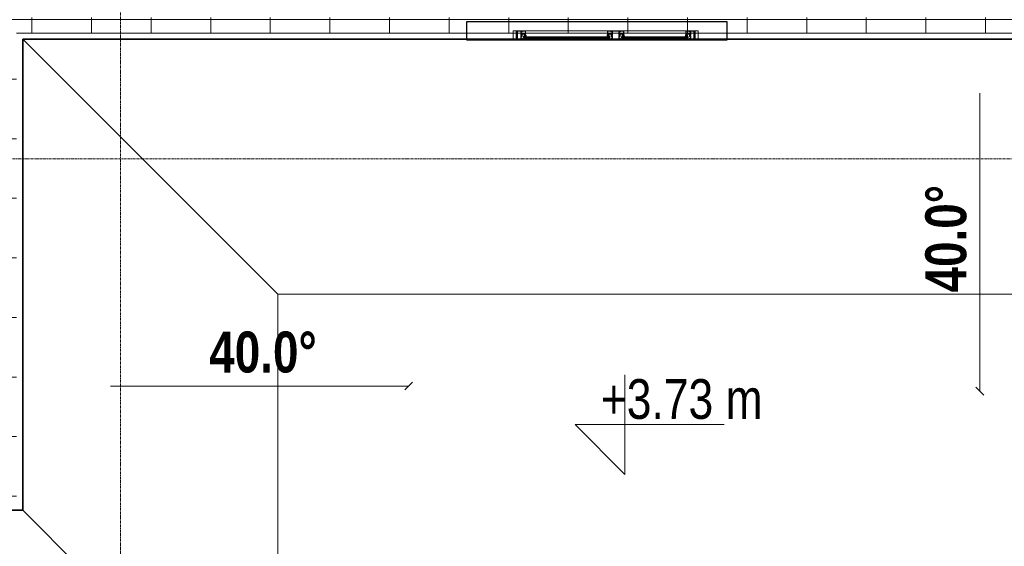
# Model space of a CAD drawing. Header units: millimetres. Extents: x -57334 to 14098, y -25409 to 16656.
# Tile 11 of 50: x -30341 to -25389, y -13143 to -10494. Entities that reach past the tile are written whole.
import ezdxf

# ---------------------------------------------------------------- set-up
doc = ezdxf.new("R2010")
doc.units = ezdxf.units.MM
doc.linetypes.add('Linia siatki', pattern=[22.225, 12.7, -3.175, 3.175, -3.175])
for name, color, linetype, lineweight in [('A-DETL-GENF', 7, 'Continuous', 5), ('A-GLAZ', 7, 'Continuous', 5), ('A-ROOF', 7, 'Continuous', 5), ('A-ROOF-PATT', 7, 'Continuous', 35), ('A-WALL', 7, 'Continuous', 5), ('G-ANNO-DIMS', 7, 'Continuous', 5), ('G-IMPT', 7, 'Continuous', 5), ('S-GRID', 7, 'Continuous', 5)]:
    doc.layers.add(name, color=color, linetype=linetype, lineweight=lineweight)
doc.styles.add('Arial_2', font='arial.ttf', dxfattribs={"width": 0.8, "height": 200})
doc.styles.add('Arial_B', font='arialbd.ttf', dxfattribs={"width": 0.8, "height": 206.349206})

# ---------------------------------------------------------------- blocks, each defined once
blk = doc.blocks.new('Aluprof_MB-45_I_Alu_Window-FIX-4-panel_ENG_R-00495 - 1230 x 1484-1596590-RZUT PIĘTRA II')
at = {"layer": 'A-DETL-GENF'}
for p, q in [((11.3, 0), (-403.3, 0)), ((403.2, 0), (61.1, 0)), ((-400, -30), (6.5, -30)), ((-400, -36), (6.5, -36)), ((6.5, -45), (-400, -45)), ((93.5, -30), (400, -30)), ((93.5, -36), (400, -36)), ((400, -45), (93.5, -45))]:
    blk.add_line(p, q, dxfattribs=at)
at = {"layer": 'A-GLAZ', "color": 55, "true_color": 0xafaf3c}
for p, q in [((-465, 0), (-465, -45)), ((-450, 0), (-465, 0)), ((-450, -45), (-450, 0)), ((450, 0), (465, 0)), ((450, -45), (450, 0)), ((465, 0), (465, -45)), ((-465, -45), (-450, -45)), ((465, -45), (450, -45))]:
    blk.add_line(p, q, dxfattribs=at)
at = {"layer": 'G-IMPT'}
for p, q in [((-412.7, -30), (-412.4, -30)), ((-403.2, -26.3), (-405.1, -26.3)), ((-403, -21.6), (-402.9, -23.3)), ((-401.9, -21.4), (-402.8, -21.4)), ((-402.6, -27.3), (-402.7, -26.8)), ((-402.4, -30), (-400.9, -30)), ((-399.9, -28.3), (-401.1, -22.1)), ((6.4, -28.3), (7.6, -22.1)), ((8.9, -30), (7.4, -30)), ((8.4, -21.4), (9.3, -21.4)), ((9.1, -27.3), (9.2, -26.8)), ((9.5, -21.6), (9.4, -23.3)), ((9.7, -26.3), (11.6, -26.3)), ((19.2, -30), (18.9, -30)), ((80.8, -30), (81.1, -30)), ((90.3, -26.3), (88.4, -26.3)), ((90.5, -21.6), (90.6, -23.3)), ((91.6, -21.4), (90.7, -21.4)), ((90.9, -27.3), (90.8, -26.8)), ((91.1, -30), (92.6, -30)), ((93.6, -28.3), (92.4, -22.1)), ((399.9, -28.3), (401.1, -22.1)), ((402.4, -30), (400.9, -30)), ((401.9, -21.4), (402.8, -21.4)), ((402.6, -27.3), (402.7, -26.8)), ((403, -21.6), (402.9, -23.3)), ((403.2, -26.3), (405.1, -26.3)), ((412.7, -30), (412.4, -30))]:
    blk.add_line(p, q, dxfattribs=at)
at = {"layer": 'G-IMPT', "flags": 128}
for points in [[(-400, -44.5), (-400.5, -45), (-450, -45), (-450, -41.4), (-448.5, -41), (-448, -41), (-448, -43), (-445, -43), (-445, -33.2), (-444.8, -33), (-445, -32.8), (-445, -25), (-448, -25), (-448, -27), (-448.5, -27), (-450, -26.6), (-450, -18.4), (-448.5, -18), (-448, -18), (-448, -20), (-445, -20), (-445, -11.2), (-444.8, -11), (-445, -10.8), (-445, -2), (-448, -2), (-448, -4), (-448.5, -4), (-450, -3.6), (-450, 0), (-421, 0), (-421, -3.6), (-422.5, -4), (-423, -4), (-423, -2), (-426, -2), (-426, -10.8), (-426.2, -11), (-426, -11.2), (-426, -20), (-423, -20), (-423, -18), (-422.5, -18), (-421, -18.4), (-421, -29.1), (-421.2, -29.3), (-422, -29.3), (-422.2, -29.1), (-422.2, -27.8), (-426, -27.8), (-426, -32.8), (-426.2, -33), (-426, -33.2), (-426, -38.3), (-422.2, -38.3), (-422.2, -37), (-422, -36.8), (-421.2, -36.8), (-421, -37), (-421, -39.5), (-421.2, -39.7), (-424.5, -39.7), (-424.5, -41), (-426, -41), (-426, -43.4), (-410, -43.4), (-410, -41), (-411.5, -41), (-411.5, -40), (-408, -40), (-407, -41), (-408.5, -41), (-408.5, -43.5), (-401.5, -43.5), (-401.5, -41), (-403, -41), (-402, -40), (-400, -40)], [(-423.2, -4.2), (-423.3, -3.8), (-423.9, -3.6), (-425, -4.3), (-424.7, -5.2), (-419.8, -5.2), (-419.8, -1.9), (-419.3, -1.4), (-405.4, -1.4), (-404.4, -2.4), (-404.4, -16.3), (-404.9, -16.8), (-422.2, -16.8), (-425.1, -16.8), (-425.5, -17.7), (-423.6, -19.5), (-423.2, -19.4), (-423.2, -17.8), (-421, -17.8), (-404.8, -17.8), (-404.3, -18.3), (-404.3, -20.5), (-405.5, -20.5), (-410.6, -22.4), (-411, -22.9), (-410.9, -23.3), (-410.2, -23.5), (-405.3, -21.7), (-404.5, -21.7), (-404.8, -23.5), (-403.5, -23.5), (-403, -23), (-403, -0.2), (-403.3, 0), (-421, 0), (-421, -4.2)], [(93, -45), (93.5, -44.5), (93.5, -40), (91.5, -40), (90.5, -41), (92, -41), (92, -43.5), (85, -43.5), (85, -41), (86.5, -41), (85.5, -40), (82, -40), (82, -41), (83.5, -41), (83.5, -43.2), (67.5, -43.2), (67.5, -41), (69, -41), (69, -39.7), (72.3, -39.7), (72.5, -39.5), (72.5, -37), (72.3, -36.8), (71.5, -36.8), (71.3, -37), (71.3, -38.3), (67.4, -38.3), (67.4, -33.2), (67.2, -33), (67.4, -32.8), (67.4, -27.8), (71.3, -27.8), (71.3, -29.1), (71.5, -29.3), (72.3, -29.3), (72.5, -29.1), (72.5, -18.4), (71, -18), (70.5, -18), (70.5, -20), (67.5, -20), (67.5, -11.2), (67.3, -11), (67.5, -10.8), (67.5, -2), (70.5, -2), (70.5, -4), (71, -4), (72.5, -3.6), (72.5, 0), (27.5, 0), (27.5, -3.6), (29, -4), (29.5, -4), (29.5, -2), (32.5, -2), (32.5, -10.8), (32.7, -11), (32.5, -11.2), (32.5, -20), (29.5, -20), (29.5, -18), (29, -18), (27.5, -18.4), (27.5, -29.1), (27.7, -29.3), (28.5, -29.3), (28.7, -29.1), (28.7, -27.8), (32.6, -27.8), (32.6, -32.8), (32.8, -33), (32.6, -33.2), (32.6, -38.3), (28.7, -38.3), (28.7, -37), (28.5, -36.8), (27.7, -36.8), (27.5, -37), (27.5, -39.5), (27.7, -39.7), (31, -39.7), (31, -41), (32.5, -41), (32.5, -43.4), (16.5, -43.4), (16.5, -41), (18, -41), (18, -40), (14.5, -40), (13.5, -41), (15, -41), (15, -43.5), (8, -43.5), (8, -41), (9.5, -41), (8.5, -40), (6.5, -40), (6.5, -44.5), (7, -45)], [(29.7, -4.2), (29.8, -3.8), (30.4, -3.6), (31.5, -4.3), (31.2, -5.2), (26.3, -5.2), (26.3, -1.9), (25.8, -1.4), (11.9, -1.4), (10.9, -2.4), (10.9, -16.3), (11.4, -16.8), (28.7, -16.8), (31.6, -16.8), (32, -17.7), (30.1, -19.5), (29.7, -19.4), (29.7, -17.8), (27.5, -17.8), (11.3, -17.8), (10.8, -18.3), (10.8, -20.5), (12, -20.5), (17.1, -22.4), (17.5, -22.9), (17.4, -23.3), (16.7, -23.5), (11.8, -21.7), (11, -21.7), (11.3, -23.5), (10, -23.5), (9.5, -23), (9.5, -0.2), (9.7, 0), (27.5, 0), (27.5, -4.2)], [(70.3, -4.2), (70.2, -3.8), (69.6, -3.6), (68.5, -4.3), (68.8, -5.2), (73.7, -5.2), (73.7, -1.9), (74.2, -1.4), (88.1, -1.4), (89.1, -2.4), (89.1, -16.3), (88.6, -16.8), (71.3, -16.8), (68.4, -16.8), (68, -17.7), (69.9, -19.5), (70.3, -19.4), (70.3, -17.8), (72.5, -17.8), (88.7, -17.8), (89.2, -18.3), (89.2, -20.5), (88, -20.5), (82.9, -22.4), (82.5, -22.9), (82.6, -23.3), (83.3, -23.5), (88.2, -21.7), (89, -21.7), (88.7, -23.5), (90, -23.5), (90.5, -23), (90.5, -0.2), (90.2, 0), (72.5, 0), (72.5, -4.2)], [(400, -44.5), (400.5, -45), (450, -45), (450, -41.4), (448.5, -41), (448, -41), (448, -43), (445, -43), (445, -33.2), (444.8, -33), (445, -32.8), (445, -25), (448, -25), (448, -27), (448.5, -27), (450, -26.6), (450, -18.4), (448.5, -18), (448, -18), (448, -20), (445, -20), (445, -11.2), (444.8, -11), (445, -10.8), (445, -2), (448, -2), (448, -4), (448.5, -4), (450, -3.6), (450, 0), (421, 0), (421, -3.6), (422.5, -4), (423, -4), (423, -2), (426, -2), (426, -10.8), (426.2, -11), (426, -11.2), (426, -20), (423, -20), (423, -18), (422.5, -18), (421, -18.4), (421, -29.1), (421.2, -29.3), (422, -29.3), (422.2, -29.1), (422.2, -27.8), (426, -27.8), (426, -32.8), (426.2, -33), (426, -33.2), (426, -38.3), (422.2, -38.3), (422.2, -37), (422, -36.8), (421.2, -36.8), (421, -37), (421, -39.5), (421.2, -39.7), (424.5, -39.7), (424.5, -41), (426, -41), (426, -43.4), (410, -43.4), (410, -41), (411.5, -41), (411.5, -40), (408, -40), (407, -41), (408.5, -41), (408.5, -43.5), (401.5, -43.5), (401.5, -41), (403, -41), (402, -40), (400, -40)], [(423.2, -4.2), (423.3, -3.8), (423.9, -3.6), (425, -4.3), (424.7, -5.2), (419.8, -5.2), (419.8, -1.9), (419.3, -1.4), (405.4, -1.4), (404.4, -2.4), (404.4, -16.3), (404.9, -16.8), (422.2, -16.8), (425.1, -16.8), (425.5, -17.7), (423.6, -19.5), (423.2, -19.4), (423.2, -17.8), (421, -17.8), (404.8, -17.8), (404.3, -18.3), (404.3, -20.5), (405.5, -20.5), (410.6, -22.4), (411, -22.9), (410.9, -23.3), (410.2, -23.5), (405.3, -21.7), (404.5, -21.7), (404.8, -23.5), (403.5, -23.5), (403, -23), (403, -0.2), (403.2, 0), (421, 0), (421, -4.2)], [(-427.6, -26.8), (-427.1, -26.3), (-422.5, -26.3), (-422.5, -21.5), (-427.1, -21.5), (-427.6, -21), (-427.6, -1.6), (-443.4, -1.6), (-443.4, -21), (-443.9, -21.5), (-448.5, -21.5), (-448.5, -23.5), (-443.9, -23.5), (-443.4, -24), (-443.4, -43.4), (-427.6, -43.4)], [(-406.3, -36.1), (-407.9, -36.1), (-408.7, -36), (-410, -36), (-410.3, -36.3), (-410, -39.7), (-409.7, -40), (-400.3, -40), (-400, -39.7), (-399.7, -36.3), (-400, -36), (-401.3, -36), (-402.1, -36.1), (-403.7, -36.1), (-404.4, -36), (-405.6, -36)], [(12.8, -36.1), (14.4, -36.1), (15.2, -36), (16.5, -36), (16.8, -36.3), (16.5, -39.7), (16.2, -40), (6.8, -40), (6.5, -39.7), (6.2, -36.3), (6.5, -36), (7.8, -36), (8.6, -36.1), (10.2, -36.1), (10.9, -36), (12.1, -36)], [(34.3, -43.2), (65.7, -43.2), (65.7, -26.5), (66.2, -26), (70.7, -26), (70.7, -21.8), (66.2, -21.8), (65.7, -21.3), (65.7, -1.8), (34.3, -1.8), (34.3, -21.3), (33.8, -21.8), (29.3, -21.8), (29.3, -26), (33.8, -26), (34.3, -26.5)], [(87.2, -36.1), (85.6, -36.1), (84.8, -36), (83.5, -36), (83.2, -36.3), (83.5, -39.7), (83.8, -40), (93.2, -40), (93.5, -39.7), (93.8, -36.3), (93.5, -36), (92.2, -36), (91.4, -36.1), (89.8, -36.1), (89.1, -36), (87.9, -36)], [(406.3, -36.1), (407.9, -36.1), (408.7, -36), (410, -36), (410.3, -36.3), (410, -39.7), (409.7, -40), (400.3, -40), (400, -39.7), (399.7, -36.3), (400, -36), (401.3, -36), (402.1, -36.1), (403.7, -36.1), (404.4, -36), (405.6, -36)], [(427.6, -26.8), (427.1, -26.3), (422.5, -26.3), (422.5, -21.5), (427.1, -21.5), (427.6, -21), (427.6, -1.6), (443.4, -1.6), (443.4, -21), (443.9, -21.5), (448.5, -21.5), (448.5, -23.5), (443.9, -23.5), (443.4, -24), (443.4, -43.4), (427.6, -43.4)]]:
    blk.add_lwpolyline(points, close=True, dxfattribs=at)
for points in [[(-354, -36), (-414, -36), (-414, -30), (-354, -30)], [(-407, -40), (-407, -41), (-407.5, -41), (-407.5, -41.5), (-407.3, -41.9), (-406.5, -43), (-403.5, -43), (-402.7, -41.9), (-402.5, -41.5), (-402.5, -41), (-403, -41), (-403, -40)], [(-403.1, -23.5), (-405.2, -23.5), (-405.4, -22.7)], [(-39.5, -36), (20.5, -36), (20.5, -30), (-39.5, -30)], [(13.5, -40), (13.5, -41), (14, -41), (14, -41.5), (13.8, -41.9), (13, -43), (10, -43), (9.2, -41.9), (9, -41.5), (9, -41), (9.5, -41), (9.5, -40)], [(9.6, -23.5), (11.7, -23.5), (11.9, -22.7)], [(139.5, -36), (79.5, -36), (79.5, -30), (139.5, -30)], [(86.5, -40), (86.5, -41), (86, -41), (86, -41.5), (86.2, -41.9), (87, -43), (90, -43), (90.8, -41.9), (91, -41.5), (91, -41), (90.5, -41), (90.5, -40)], [(90.4, -23.5), (88.3, -23.5), (88.1, -22.7)], [(354, -36), (414, -36), (414, -30), (354, -30)], [(407, -40), (407, -41), (407.5, -41), (407.5, -41.5), (407.3, -41.9), (406.5, -43), (403.5, -43), (402.7, -41.9), (402.5, -41.5), (402.5, -41), (403, -41), (403, -40)], [(403.1, -23.5), (405.2, -23.5), (405.4, -22.7)]]:
    blk.add_lwpolyline(points, dxfattribs=at)
at = {"layer": 'G-IMPT'}
for centre in [(-405, -41.3), (11.5, -41.3), (88.5, -41.3), (405, -41.3)]:
    blk.add_circle(centre, 1, dxfattribs=at)
for centre, radius, start, end in [((-412.8, -29.2), 0.82, 105.8064, 271.6691), ((-416.2, -18), 10.9, 287.0691, 335.8094), ((-413, -22.9), 7.1, 275.2746, 321.5913), ((-407, -27.7), 0.57, 48.5095, 143.3459), ((-402.3, -25.2), 4.82, 205.478, 268.1661), ((-405.9, -22.8), 0.5, 15, 135.2176), ((-405.1, -27), 0.606, 85.2423, 179.0613), ((-402.3, -26), 3.53, 195.7264, 287.9181), ((-403.4, -27), 0.711, 18.5516, 75.7276), ((-403.1, -23.3), 0.2, 270, 5), ((-402.8, -21.6), 0.2, 90, 185), ((-401.2, -27), 1.38, 191.9088, 264.1285), ((-401.9, -22.2), 0.8, 4.2792, 90), ((-401.4, -28.9), 0.492, 291.5562, 81.5489), ((-401, -28.8), 1.19, 273.8979, 24.0805), ((7.5, -28.8), 1.19, 155.9195, 266.1021), ((7.9, -28.9), 0.492, 98.4511, 248.4438), ((8.4, -22.2), 0.8, 90, 175.7208), ((8.8, -26), 3.53, 252.0819, 344.2736), ((7.7, -27), 1.38, 275.8715, 348.0912), ((8.8, -25.2), 4.82, 271.8339, 334.522), ((9.9, -27), 0.711, 104.2724, 161.4484), ((9.3, -21.6), 0.2, 355, 90), ((9.6, -23.3), 0.2, 175, 270), ((11.6, -27), 0.606, 0.9387, 94.7577), ((12.4, -22.8), 0.5, 44.7824, 165), ((22.7, -18), 10.9, 204.1906, 252.9309), ((13.5, -27.7), 0.57, 36.6541, 131.4905), ((19.5, -22.9), 7.1, 218.4087, 264.7254), ((19.3, -29.2), 0.82, 268.3309, 74.1936), ((80.7, -29.2), 0.82, 105.8064, 271.6691), ((77.3, -18), 10.9, 287.0691, 335.8094), ((80.5, -22.9), 7.1, 275.2746, 321.5913), ((86.5, -27.7), 0.57, 48.5095, 143.3459), ((91.2, -25.2), 4.82, 205.478, 268.1661), ((87.6, -22.8), 0.5, 15, 135.2176), ((88.4, -27), 0.606, 85.2423, 179.0613), ((91.2, -26), 3.53, 195.7264, 287.9181), ((90.1, -27), 0.711, 18.5516, 75.7276), ((90.4, -23.3), 0.2, 270, 5), ((90.7, -21.6), 0.2, 90, 185), ((92.3, -27), 1.38, 191.9088, 264.1285), ((91.6, -22.2), 0.8, 4.2792, 90), ((92.1, -28.9), 0.492, 291.5562, 81.5489), ((92.5, -28.8), 1.19, 273.8979, 24.0805), ((401, -28.8), 1.19, 155.9195, 266.1021), ((401.4, -28.9), 0.492, 98.4511, 248.4438), ((401.9, -22.2), 0.8, 90, 175.7208), ((402.3, -26), 3.53, 252.0819, 344.2736), ((401.2, -27), 1.38, 275.8715, 348.0912), ((402.3, -25.2), 4.82, 271.8339, 334.522), ((403.4, -27), 0.711, 104.2724, 161.4484), ((402.8, -21.6), 0.2, 355, 90), ((403.1, -23.3), 0.2, 175, 270), ((405.1, -27), 0.606, 0.9387, 94.7577), ((405.9, -22.8), 0.5, 44.7824, 165), ((416.2, -18), 10.9, 204.1906, 252.9309), ((407, -27.7), 0.57, 36.6541, 131.4905), ((413, -22.9), 7.1, 218.4087, 264.7254), ((412.8, -29.2), 0.82, 268.3309, 74.1936)]:
    blk.add_arc(centre, radius, start, end, dxfattribs=at)
blk = doc.blocks.new('Rzędne punktów - Znacznik rzędnej-348474-RZUT PIĘTRA II')
at = {"layer": 'G-ANNO-DIMS'}
for p, q in [((0, 0), (0, 5)), ((-2.5, 2.5), (0, 0)), ((-2.5, 2.5), (5, 2.5))]:
    blk.add_line(p, q, dxfattribs=at)

msp = doc.modelspace()

# ---------------------------------------------------------------- hatches: boundary and pattern name
at = {"layer": 'A-ROOF-PATT', "lineweight": 5}
h = msp.add_hatch(dxfattribs=at)
h.set_pattern_fill('FP_1', color=256, style=0, pattern_type=2)
h.set_pattern_definition([(0, (0, 0), (0, 299.803), []), (90, (0, 0), (-299.803, 2e-14), [])])
h.paths.add_polyline_path([(-35016.3, -12888.5), (-30356.8, -12931), (-30356.8, -10561), (-10402.7, -10561), (-10402.7, -12931), (-5606.8, -12931), (-5606.8, 1742.2), (-27689.4, 1742.2), (-27689.4, 1664.4), (-5684.6, 1664.4), (-5684.6, -12853.2), (-10324.9, -12853.2), (-10324.9, -10483.2), (-30434.6, -10483.2), (-30434.6, -12853.2), (-34938.5, -12853.2), (-34938.5, 1664.4), (-33349.4, 1664.4), (-33349.4, 1742.2), (-35016.3, 1742.2), (-35016.3, -11461.5)])

# ---------------------------------------------------------------- linework, layer by layer
at = {"layer": 'A-ROOF'}
for p, q in [((-10402.7, -10561), (-30356.8, -10561)), ((-30325.7, -10592.1), (-29043.4, -11874.4)), ((-29043.4, -11874.4), (-11716.1, -11874.4)), ((-29043.4, -14244.4), (-29043.4, -11874.4)), ((-30325.7, -12962.1), (-29043.4, -14244.4))]:
    msp.add_line(p, q, dxfattribs=at)
at = {"layer": 'A-ROOF', "lineweight": 35}
for p, q in [((-30325.7, -12962.1), (-30325.7, -10592.1)), ((-30325.7, -10592.1), (-10433.8, -10592.1)), ((-35047.4, -12960.3), (-30325.7, -12962.1))]:
    msp.add_line(p, q, dxfattribs=at)
at = {"layer": 'A-WALL', "lineweight": 25}
for p, q in [((-26783.4, -10504.4), (-28093.4, -10504.4)), ((-28093.4, -10504.4), (-28093.4, -10594.4)), ((-26783.4, -10594.4), (-26783.4, -10504.4)), ((-28093.4, -10594.4), (-26783.4, -10594.4))]:
    msp.add_line(p, q, dxfattribs=at)
at = {"layer": 'G-ANNO-DIMS'}
for p, q in [((-25511.7, -10863.2), (-25511.7, -12363.2)), ((-28384.8, -12337.1), (-28364.9, -12317.2)), ((-29884.8, -12337.1), (-28384.8, -12337.1)), ((-28384.8, -12337.1), (-28404.6, -12356.9)), ((-25511.7, -12363.2), (-25531.6, -12343.3)), ((-25511.7, -12363.2), (-25491.9, -12383))]:
    msp.add_line(p, q, dxfattribs=at)
at = {"layer": 'S-GRID', "linetype": 'Linia siatki'}
for p, q in [((-29833.4, 10521.6), (-29833.4, -21375.5)), ((-55866.7, -11194.4), (559.4, -11194.4))]:
    msp.add_line(p, q, dxfattribs=at)

# ---------------------------------------------------------------- block references
at = {"layer": 'A-GLAZ', "color": 55, "true_color": 0xafaf3c}
msp.add_blockref('Aluprof_MB-45_I_Alu_Window-FIX-4-panel_ENG_R-00495 - 1230 x 1484-1596590-RZUT PIĘTRA II', (-27393.4, -10549.4), dxfattribs=at)
at = {"layer": 'G-ANNO-DIMS', "xscale": 99.99999999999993, "yscale": 99.99999999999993, "zscale": 99.99999999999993}
msp.add_blockref('Rzędne punktów - Znacznik rzędnej-348474-RZUT PIĘTRA II', (-27297.3, -12781.3), dxfattribs=at)

# ---------------------------------------------------------------- texts
at = {"layer": 'G-ANNO-DIMS', "insert": (-25786.1, -11866.2), "char_height": 206.35, "width": 607.233, "attachment_point": 1, "rotation": 90, "line_spacing_factor": 0.941778, "style": 'Arial_B'}
msp.add_mtext('40.0°', dxfattribs=at)
at = {"layer": 'G-ANNO-DIMS', "insert": (-29387.8, -12062.7), "char_height": 206.35, "width": 607.233, "attachment_point": 1, "line_spacing_factor": 0.941778, "style": 'Arial_B'}
msp.add_mtext('40.0°', dxfattribs=at)
at = {"layer": 'G-ANNO-DIMS', "color": 1, "true_color": 0xff0000, "insert": (-27418.2, -12302.3), "char_height": 200, "width": 962.269, "attachment_point": 1, "line_spacing_factor": 0.941778, "style": 'Arial_2'}
msp.add_mtext('+3.73 m', dxfattribs=at)

doc.saveas('drawing.dxf')
